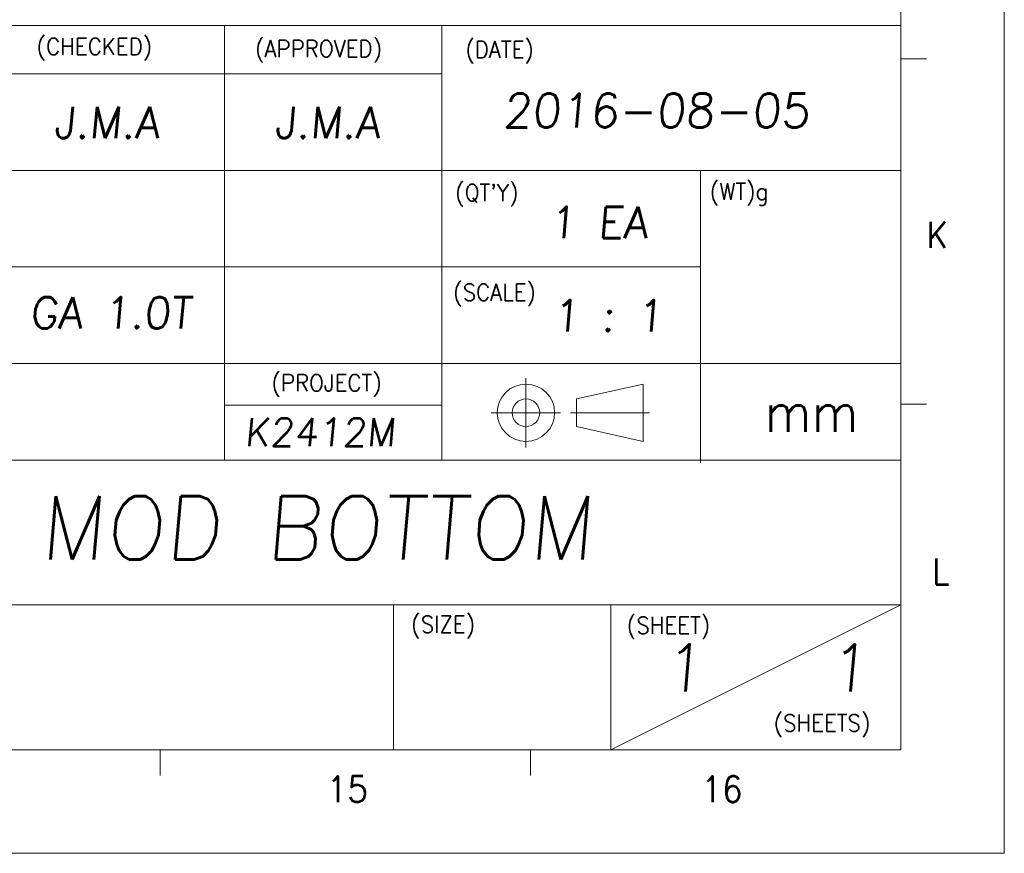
# Model space of a CAD drawing. Header units: millimetres. Extents: x 4497 to 11741, y 5958 to 12619.
# Tile 172 of 256: x 6358 to 6708, y 8771 to 9067. Entities that reach past the tile are written whole.
import ezdxf
from ezdxf.enums import TextEntityAlignment as Align

# ---------------------------------------------------------------- set-up
doc = ezdxf.new("R2010")
doc.units = ezdxf.units.MM
doc.header["$LTSCALE"] = 0.8
doc.layers.get('0').update_dxf_attribs({"linetype": 'CONTINUOUS', "lineweight": 0})
doc.layers.add('2', color=3, linetype='CONTINUOUS', lineweight=0)
doc.styles.add('GHS', font='romans', dxfattribs={"height": 2, "bigfont": 'whgtxt'})
doc.styles.get("Standard").update_dxf_attribs({"font": 'romans.shx', "width": 0.8, "oblique": 5, "bigfont": 'whgtxt.shx'})

msp = doc.modelspace()

# ---------------------------------------------------------------- linework, layer by layer
for p, q in [((6707.863, 10318.607), (6707.863, 8770.898)), ((6671.057, 8807.705), (6671.057, 10281.801)), ((6671.057, 8807.705), (6671.057, 9136.662)), ((6276.308, 9065.149), (6671.057, 9065.149)), ((6430.775, 8910.682), (6430.775, 9065.149)), ((6508.009, 8910.682), (6508.009, 9065.149)), ((6671.057, 9053.387), (6680.259, 9053.387)), ((6276.308, 9047.986), (6508.009, 9047.986)), ((6276.308, 9013.66), (6671.057, 9013.66)), ((6599.963, 8909.869), (6599.963, 9013.66)), ((6276.308, 8979.334), (6599.963, 8979.334)), ((6276.308, 8945.008), (6671.057, 8945.008)), ((6537.909, 8915.204), (6537.909, 8939.848)), ((6555.867, 8932.408), (6579.609, 8937.703)), ((6579.609, 8917.349), (6579.609, 8937.703)), ((6579.609, 8917.349), (6579.609, 8937.703)), ((6555.867, 8922.643), (6555.867, 8932.408)), ((6430.775, 8930.16), (6508.009, 8930.16)), ((6671.057, 8930.546), (6680.259, 8930.546)), ((6525.587, 8927.526), (6550.231, 8927.526)), ((6553.722, 8927.526), (6581.755, 8927.526)), ((6555.867, 8922.643), (6579.609, 8917.349)), ((6276.308, 8910.682), (6671.057, 8910.682)), ((6276.308, 8859.194), (6671.057, 8859.194)), ((6490.846, 8807.705), (6490.846, 8859.194)), ((6568.079, 8807.705), (6568.079, 8859.194)), ((6568.079, 8807.705), (6671.057, 8859.194)), ((4565.731, 8807.705), (6671.057, 8807.705)), ((6276.308, 8807.705), (6671.057, 8807.705)), ((6276.308, 8807.705), (6671.057, 8807.705)), ((6366.3, 8807.705), (6671.057, 8807.705)), ((6407.891, 8798.503), (6407.891, 8807.705)), ((6539.474, 8798.503), (6539.474, 8807.705)), ((4519.723, 8770.898), (6707.863, 8770.898))]:
    msp.add_line(p, q)
for radius in [10.177, 4.883]:
    msp.add_circle((6537.909, 8927.526), radius)

# ---------------------------------------------------------------- texts
at = {"width": 0.933333}
for s, height, p in [('(CHECKED)', 5.968, (6364.05, 9060.715)), ('(APPROVED)', 5.968, (6441.665, 9059.939)), ('(DATE)', 5.968, (6516.363, 9059.647)), ("(QT'Y)", 5.968, (6512.798, 9008.747)), ('(WT)g', 5.968, (6603.269, 9009.128)), ('(SCALE)', 5.968, (6512.086, 8973.323)), ('(PROJECT)', 5.968, (6447.507, 8941.163)), ('mm', 13.9254, (6622.706, 8934.695)), ('(SIZE)', 5.968, (6497.152, 8855.27)), ('(SHEET)', 5.968, (6573.778, 8854.948)), ('(SHEETS)', 5.968, (6625.91, 8820.195))]:
    msp.add_text(s, height=height, dxfattribs=at).set_placement(p, align=Align.TOP_LEFT)
for s, height, p in [('K', 9.202, (6683.985, 8990.725)), ('L', 9.202, (6685.329, 8871.044)), ('15', 9.2016, (6474.419, 8793.722)), ('16', 9.2016, (6607.547, 8793.722))]:
    msp.add_text(s, height=height, dxfattribs=at).set_placement(p, align=Align.MIDDLE_CENTER)
at = {"layer": '2', "style": 'GHS', "oblique": 5}
for s, height, p in [('2016-08-05', 12, (6529.652, 9028.951)), ('J.M.A', 11.1958, (6370.154, 9025.097)), ('J.M.A', 11.1958, (6448.602, 9025.1)), ('1 EA', 11.1958, (6546.105, 8989.555)), ('GA 1.0T', 11.0838, (6361.651, 8957.523)), ('1 : 1', 11.1958, (6547.331, 8956.413)), ('K2412M', 10, (6437.901, 8915.641)), ('MOD BOTTOM', 22.5, (6365.108, 8875.371)), ('1', 16.794, (6586.668, 8828.43)), ('1', 16.794, (6645.321, 8828.43))]:
    msp.add_text(s, height=height, dxfattribs=at).set_placement(p)

doc.saveas('drawing.dxf')
